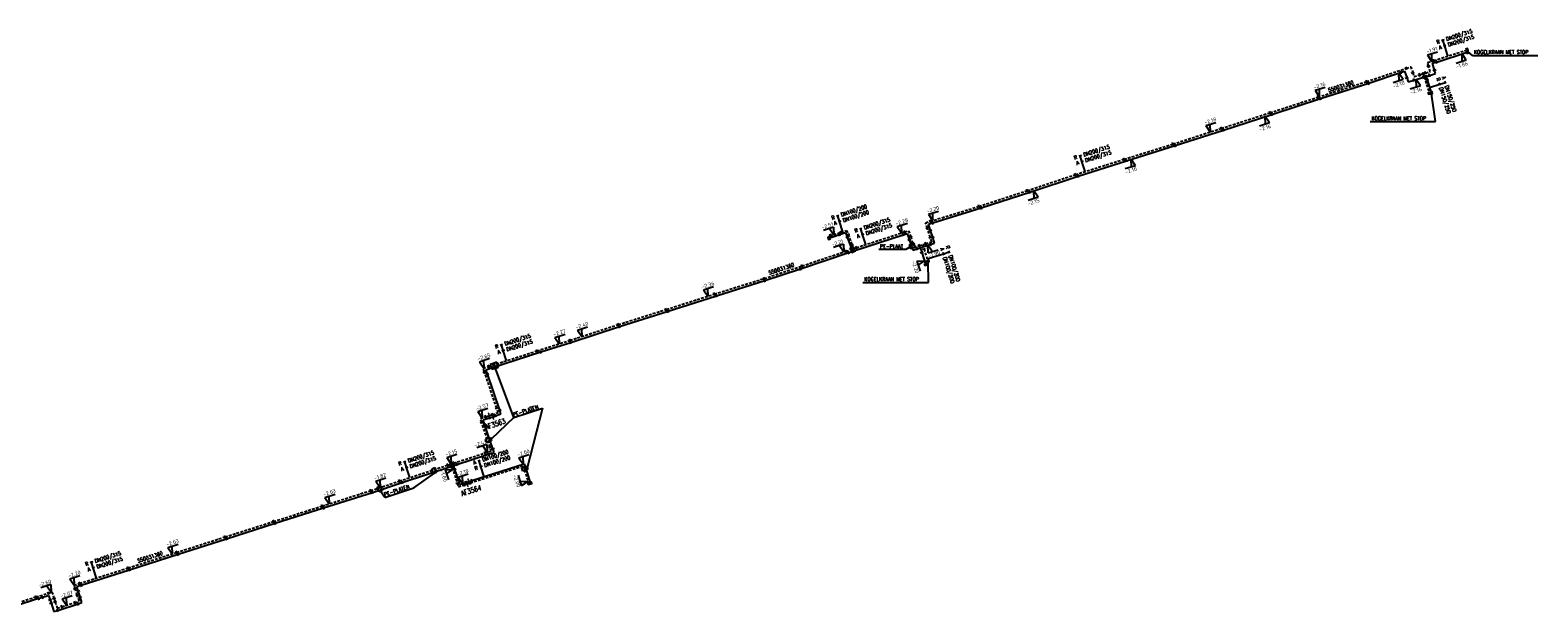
# Model space of a CAD drawing. Header units: millimetres. Extents: x 0 to 118318689, y 0 to 490460760.
# Tile 19 of 117: x 115169315 to 115524711, y 485621328 to 485758483. Entities that reach past the tile are written whole.
import ezdxf
from ezdxf.enums import TextEntityAlignment as Align

# ---------------------------------------------------------------- set-up
doc = ezdxf.new("R2010")
doc.units = ezdxf.units.MM
doc.header["$LTSCALE"] = 200
doc.linetypes.add('HIDDEN2', pattern=[4.7625, 3.175, -1.5875])
doc.layers.get('0').update_dxf_attribs({"color": 8})
for name, color, linetype in [('WT-C-AFSLUITER', 7, 'Continuous'), ('WT-C-mof', 7, 'Continuous'), ('WT-C-tstuk', 7, 'Continuous'), ('WT-I-diam', 7, 'Continuous'), ('WT-I-info', 7, 'Continuous'), ('WT-I-NAP', 7, 'Continuous'), ('WT-L-aanvoer', 6, 'Continuous'), ('WT-L-retour', 6, 'HIDDEN2')]:
    doc.layers.add(name, color=color, linetype=linetype)
doc.styles.add('DIN17', font='ROMANS.SHX', dxfattribs={"width": 0.9})
doc.styles.add('ISOCP', font='ISOCP.SHX')

# ---------------------------------------------------------------- blocks, each defined once
blk = doc.blocks.new('LR-mof')
at = {"color": 0, "linetype": 'ByBlock', "lineweight": -2}
blk.add_line((0, -0.75), (0, 0.75), dxfattribs=at)
blk = doc.blocks.new('nap2')
at = {"color": 0, "linetype": 'Continuous'}
for p, q in [((1, 3.5), (-4, 3.5)), ((-1, 3.5), (0, 0)), ((1, 3.5), (0, 0))]:
    blk.add_line(p, q, dxfattribs=at)
at = {"color": 0, "linetype": 'Continuous', "style": 'ISOCP'}
for tag, p in [('*2', (-4, 1.5)), ('*1', (-1.5, 5))]:
    blk.add_attdef(tag, text='', height=1.8, dxfattribs=at).set_placement(p, align=Align.MIDDLE)
blk = doc.blocks.new('nap1')
at = {"color": 0, "linetype": 'Continuous'}
for p, q in [((-1, 3.5), (0, 0)), ((-1, 3.5), (4, 3.5)), ((1, 3.5), (0, 0))]:
    blk.add_line(p, q, dxfattribs=at)
at = {"color": 0, "linetype": 'Continuous', "style": 'ISOCP'}
for tag, p in [('*1', (1.7, 5)), ('*2', (4, 1.5))]:
    blk.add_attdef(tag, text='', height=1.8, dxfattribs=at).set_placement(p, align=Align.MIDDLE)
blk = doc.blocks.new('LR-DIAB2')
at = {"color": 0, "linetype": 'Continuous', "lineweight": -3}
blk.add_line((0, 5), (0, 7.8), dxfattribs=at)
at = {"color": 0, "lineweight": -3}
blk.add_line((0, 0), (0, 5), dxfattribs=at)
for points in [[(0.61, 7.8), (0, 7.8), (-0.61, 7.8)], [(0.61, 5), (0, 5), (-0.61, 5)]]:
    blk.add_lwpolyline(points, dxfattribs=at)
at = {"color": 1, "lineweight": -3, "style": 'DIN17', "width": 0.9}
for tag, p in [('*1', (-1.61, 7.8)), ('*2', (-1.61, 5.02))]:
    blk.add_attdef(tag, text='', height=1.8, dxfattribs=at).set_placement(p, align=Align.MIDDLE_RIGHT)
for tag, p in [('*11', (1.61, 7.8)), ('*12', (1.61, 5))]:
    blk.add_attdef(tag, text='', height=1.8, dxfattribs=at).set_placement(p, align=Align.MIDDLE_LEFT)
blk = doc.blocks.new('LR-hyp')
at = {"color": 7, "linetype": 'ByBlock', "lineweight": -3, "style": 'DIN17', "width": 0.9}
blk.add_attdef('*1', text='', height=1.8, dxfattribs=at).set_placement((0, 0), align=Align.MIDDLE)
at = {"color": 7, "linetype": 'ByBlock', "lineweight": -2, "style": 'DIN17', "width": 0.9, "flags": 1}
blk.add_attdef('*2', text='', height=1.8, dxfattribs=at).set_placement((0, -5), align=Align.MIDDLE)
blk = doc.blocks.new('LR-smof')
at = {"color": 0, "linetype": 'ByBlock', "lineweight": -2}
blk.add_lwpolyline([(1, 0.5), (0, 0.5), (0, -0.5), (1, -0.5)], dxfattribs=at)
blk = doc.blocks.new('LR-AFS')
at = {"color": 0, "lineweight": -3, "const_width": 0.7}
blk.add_lwpolyline([(0, -1.5), (0, 1.5)], dxfattribs=at)
at = {"color": 7, "linetype": 'ByBlock', "lineweight": -2, "style": 'DIN17', "width": 0.9}
blk.add_attdef('*1', text='', height=2.5, dxfattribs=at).set_placement((0, 5), align=Align.MIDDLE)
at = {"color": 0, "linetype": 'ByBlock', "lineweight": -2, "style": 'DIN17', "width": 0.3, "flags": 1}
for tag, p in [('*2', (2.5, 1.5)), ('OCODE', (-7.5, -2.5)), ('FABR', (-7.5, -7.5)), ('ST', (-7.5, -5)), ('VCODE', (-2.5, -5)), ('NCODE', (-2.5, -2.5)), ('TYPE', (-2.5, -7.5)), ('OPBOUW', (2.5, -7.5)), ('NIVO', (2.5, -5)), ('BC', (2.5, -2.5)), ('BEDIEN', (7.5, -7.5)), ('IMM', (7.5, -5)), ('RK', (7.5, -2.5)), ('BORDL', (-7.5, -15)), ('VERTR', (-7.5, -10)), ('DEKM', (-7.5, -12.5)), ('PDATUM', (-2.5, -12.5)), ('OPBLEN', (-2.5, -10)), ('BORDX', (-2.5, -15)), ('HULPST', (2.5, -10)), ('BORDY', (2.5, -15)), ('OPM', (2.5, -12.5)), ('VERLSP', (7.5, -10)), ('BORDZ', (7.5, -15)), ('BORD', (7.5, -12.5))]:
    blk.add_attdef(tag, text='', height=1.8, dxfattribs=at).set_placement(p, align=Align.MIDDLE)
blk = doc.blocks.new('LR-tsb')
blk.add_circle((0, 0), 0.375)
blk = doc.blocks.new('LR-tso')
blk.add_lwpolyline([(-0.375, -0.375), (0.375, -0.375), (0.375, 0.375), (-0.375, 0.375)], close=True)

msp = doc.modelspace()

# ---------------------------------------------------------------- linework, layer by layer
at = {"layer": 'WT-I-diam'}
msp.add_line((115380763, 485704526), (115382258, 485704999), dxfattribs=at)
at = {"layer": 'WT-I-info'}
for p, q in [((115509281, 485752531), (115508323, 485753390)), ((115509281, 485752531), (115524711, 485752531)), ((115500604, 485736906), (115499662, 485743504)), ((115485174, 485736906), (115500604, 485736906)), ((115369345, 485706830), (115375806, 485706830)), ((115375806, 485706830), (115376564, 485707322)), ((115377670, 485708151), (115376527, 485707788)), ((115376527, 485707788), (115376769, 485707025)), ((115376769, 485707025), (115377913, 485707389)), ((115377913, 485707389), (115377670, 485708151)), ((115381043, 485699004), (115380968, 485703881)), ((115365613, 485699004), (115381043, 485699004)), ((115278541, 485679915), (115277783, 485679658)), ((115278926, 485678778), (115278541, 485679915)), ((115279354, 485680196), (115278597, 485679939)), ((115278597, 485679939), (115278982, 485678802)), ((115279740, 485679059), (115279354, 485680196)), ((115277783, 485679658), (115278168, 485678521)), ((115278168, 485678521), (115278926, 485678778)), ((115283292, 485667131), (115278980, 485678724)), ((115278982, 485678802), (115279740, 485679059)), ((115283292, 485667131), (115290122, 485669388)), ((115290122, 485669388), (115286493, 485655302)), ((115283292, 485667131), (115277948, 485662050)), ((115276683, 485662044), (115277819, 485662429)), ((115277819, 485662429), (115278076, 485661671)), ((115276940, 485661286), (115276683, 485662044)), ((115278076, 485661671), (115276940, 485661286)), ((115263978, 485655070), (115264736, 485655327)), ((115264363, 485653933), (115263978, 485655070)), ((115264736, 485655327), (115265121, 485654190)), ((115285228, 485655295), (115286365, 485655680)), ((115285485, 485654538), (115285228, 485655295)), ((115286365, 485655680), (115286622, 485654923)), ((115259726, 485650572), (115264650, 485653998)), ((115265121, 485654190), (115264363, 485653933)), ((115286622, 485654923), (115285485, 485654538)), ((115251122, 485650741), (115251879, 485650997)), ((115251507, 485649604), (115251122, 485650741)), ((115252265, 485649861), (115251507, 485649604)), ((115251879, 485650997), (115252265, 485649861)), ((115252897, 485648315), (115251947, 485649647)), ((115252897, 485648315), (115259726, 485650572))]:
    msp.add_line(p, q, dxfattribs=at)
at = {"layer": 'WT-L-aanvoer'}
for p, q in [((115499877, 485750662), (115500893, 485750970)), ((115500893, 485750970), (115508323, 485753390)), ((115484848, 485745974), (115492347, 485748498)), ((115492347, 485748498), (115493277, 485748811)), ((115493277, 485748811), (115493791, 485747281)), ((115497742, 485747361), (115499173, 485747791)), ((115498359, 485747546), (115498607, 485746778)), ((115499173, 485747791), (115500610, 485748223)), ((115500352, 485749082), (115499877, 485750662)), ((115500610, 485748223), (115500352, 485749082)), ((115473471, 485742338), (115484848, 485745974)), ((115493791, 485747281), (115494130, 485746275)), ((115494130, 485746275), (115495541, 485746699)), ((115495541, 485746699), (115497742, 485747361)), ((115498607, 485746778), (115499662, 485743504)), ((115462010, 485738612), (115473471, 485742338)), ((115450589, 485734938), (115462010, 485738612)), ((115439240, 485731249), (115450589, 485734938)), ((115427744, 485727688), (115439240, 485731249)), ((115416366, 485724092), (115427744, 485727688)), ((115404973, 485720315), (115416366, 485724092)), ((115393528, 485716567), (115404973, 485720315)), ((115382058, 485713037), (115393528, 485716567)), ((115381053, 485712723), (115382058, 485713037)), ((115381525, 485711275), (115381053, 485712723)), ((115357437, 485709388), (115360086, 485710268)), ((115360086, 485710268), (115361542, 485710753)), ((115361542, 485710753), (115361927, 485709695)), ((115361927, 485709695), (115362835, 485707147)), ((115363707, 485706522), (115375068, 485710226)), ((115375068, 485710226), (115376063, 485710549)), ((115376063, 485710549), (115376539, 485709083)), ((115376539, 485709083), (115376901, 485707971)), ((115382061, 485709633), (115381525, 485711275)), ((115382502, 485708279), (115382061, 485709633)), ((115350883, 485702203), (115362271, 485706037)), ((115362271, 485706037), (115363707, 485706522)), ((115362835, 485707147), (115363127, 485706326)), ((115376901, 485707971), (115377348, 485706598)), ((115377348, 485706598), (115378362, 485706929)), ((115378362, 485706929), (115381605, 485707987)), ((115379132, 485707180), (115379483, 485706089)), ((115379483, 485706089), (115380466, 485703056)), ((115381605, 485707987), (115382502, 485708279)), ((115342457, 485699416), (115350883, 485702203)), ((115331072, 485695858), (115342457, 485699416)), ((115319475, 485692152), (115331072, 485695858)), ((115308201, 485688599), (115319475, 485692152)), ((115296750, 485684866), (115308201, 485688599)), ((115289686, 485682600), (115296750, 485684866)), ((115278262, 485678930), (115289686, 485682600)), ((115276765, 485678430), (115278262, 485678930)), ((115277109, 485677412), (115276765, 485678430)), ((115279993, 485668899), (115277109, 485677412)), ((115276098, 485666568), (115277625, 485667085)), ((115276446, 485665541), (115276098, 485666568)), ((115277625, 485667085), (115278357, 485667334)), ((115278357, 485667334), (115279000, 485667551)), ((115279000, 485667551), (115280301, 485667992)), ((115280301, 485667992), (115279993, 485668899)), ((115278389, 485659791), (115276446, 485665541)), ((115277369, 485658504), (115278669, 485658924)), ((115278669, 485658924), (115278389, 485659791)), ((115257034, 485651840), (115268475, 485655621)), ((115268475, 485655621), (115269908, 485656093)), ((115269083, 485655821), (115269375, 485654910)), ((115269908, 485656093), (115277369, 485658504)), ((115273423, 485652271), (115285788, 485656237)), ((115285788, 485656237), (115286073, 485655349)), ((115286073, 485655349), (115287296, 485651536)), ((115249990, 485649502), (115257034, 485651840)), ((115269375, 485654910), (115270173, 485652424)), ((115270173, 485652424), (115270522, 485651337)), ((115270522, 485651337), (115271994, 485651810)), ((115271994, 485651810), (115272710, 485652041)), ((115272710, 485652041), (115273423, 485652271)), ((115238495, 485645845), (115249990, 485649502)), ((115227064, 485642201), (115238495, 485645845)), ((115215625, 485638572), (115227064, 485642201)), ((115204195, 485634908), (115215625, 485638572)), ((115192770, 485631256), (115204195, 485634908)), ((115181359, 485627603), (115192770, 485631256)), ((115180322, 485627271), (115181359, 485627603)), ((115180646, 485626261), (115180322, 485627271)), ((115171305, 485624456), (115165769, 485622670)), ((115171305, 485624456), (115172259, 485624762)), ((115172259, 485624762), (115173666, 485625212)), ((115173666, 485625212), (115173999, 485624174)), ((115173999, 485624174), (115174239, 485623425)), ((115174239, 485623425), (115174893, 485621383)), ((115175835, 485621685), (115180614, 485623216)), ((115180614, 485623216), (115181527, 485623509)), ((115181098, 485624850), (115180646, 485626261)), ((115181527, 485623509), (115181098, 485624850)), ((115174893, 485621383), (115175835, 485621685))]:
    msp.add_line(p, q, dxfattribs=at)
at = {"layer": 'WT-L-retour'}
for p, q in [((115498695, 485750841), (115500188, 485751291)), ((115500188, 485751291), (115508208, 485753894)), ((115484348, 485746352), (115493730, 485749506)), ((115493730, 485749506), (115494752, 485749850)), ((115494752, 485749850), (115495209, 485748491)), ((115495209, 485748491), (115495528, 485747543)), ((115495528, 485747543), (115496847, 485747946)), ((115496847, 485747946), (115498231, 485748370)), ((115497675, 485748200), (115497918, 485747447)), ((115497918, 485747447), (115499194, 485743491)), ((115498231, 485748370), (115499336, 485748708)), ((115498934, 485750046), (115498695, 485750841)), ((115499336, 485748708), (115498934, 485750046)), ((115472863, 485742683), (115484348, 485746352)), ((115461553, 485739006), (115472863, 485742683)), ((115450092, 485735317), (115461553, 485739006)), ((115438672, 485731609), (115450092, 485735317)), ((115427189, 485728052), (115438672, 485731609)), ((115415721, 485724425), (115427189, 485728052)), ((115404332, 485720647), (115415721, 485724425)), ((115392945, 485716922), (115404332, 485720647)), ((115381492, 485713401), (115392945, 485716922)), ((115380401, 485713059), (115381492, 485713401)), ((115380800, 485711836), (115380401, 485713059)), ((115357826, 485709938), (115360473, 485710817)), ((115360473, 485710817), (115361784, 485711255)), ((115361784, 485711255), (115362122, 485710331)), ((115362122, 485710331), (115363022, 485707814)), ((115364048, 485707181), (115375481, 485710901)), ((115375481, 485710901), (115376393, 485711198)), ((115376393, 485711198), (115376849, 485709797)), ((115376849, 485709797), (115377347, 485708262)), ((115380405, 485708137), (115381853, 485708609)), ((115381526, 485709612), (115380800, 485711836)), ((115381853, 485708609), (115381526, 485709612)), ((115351253, 485702870), (115361608, 485706359)), ((115361608, 485706359), (115364048, 485707181)), ((115363022, 485707814), (115363333, 485706940)), ((115377347, 485708262), (115377678, 485707247)), ((115377678, 485707247), (115378905, 485707648)), ((115378905, 485707648), (115380405, 485708137)), ((115379691, 485707904), (115380005, 485706924)), ((115380005, 485706924), (115380968, 485703881)), ((115342343, 485699919), (115351253, 485702870)), ((115330598, 485696249), (115342343, 485699919)), ((115319319, 485692643), (115330598, 485696249)), ((115307944, 485689058), (115319319, 485692643)), ((115296557, 485685344), (115307944, 485689058)), ((115288806, 485682858), (115296557, 485685344)), ((115277383, 485679183), (115288806, 485682858)), ((115276112, 485678753), (115277383, 485679183)), ((115276397, 485677909), (115276112, 485678753)), ((115279294, 485669357), (115276397, 485677909)), ((115279648, 485668314), (115279294, 485669357)), ((115275445, 485666891), (115276724, 485667324)), ((115275749, 485665991), (115275445, 485666891)), ((115277708, 485660209), (115275749, 485665991)), ((115276724, 485667324), (115277549, 485667604)), ((115277549, 485667604), (115278275, 485667850)), ((115278275, 485667850), (115279648, 485668314)), ((115269179, 485656396), (115276503, 485658766)), ((115276503, 485658766), (115278020, 485659256)), ((115278020, 485659256), (115277708, 485660209)), ((115256316, 485652145), (115267762, 485655928)), ((115267762, 485655928), (115269179, 485656396)), ((115268546, 485656187), (115268805, 485655378)), ((115268805, 485655378), (115269993, 485651674)), ((115273078, 485651740), (115285529, 485655734)), ((115285529, 485655734), (115285838, 485654771)), ((115249581, 485649912), (115256316, 485652145)), ((115269993, 485651674), (115270263, 485650834)), ((115271627, 485651271), (115272321, 485651495)), ((115272321, 485651495), (115273078, 485651740)), ((115285838, 485654771), (115286917, 485651406)), ((115238142, 485646273), (115249581, 485649912)), ((115270263, 485650834), (115271627, 485651271)), ((115226709, 485642629), (115238142, 485646273)), ((115215269, 485638997), (115226709, 485642629)), ((115203842, 485635335), (115215269, 485638997)), ((115192412, 485631682), (115203842, 485635335)), ((115180963, 485628017), (115192412, 485631682)), ((115179674, 485627604), (115180963, 485628017)), ((115179927, 485626816), (115179674, 485627604)), ((115180408, 485625315), (115179927, 485626816)), ((115170693, 485624801), (115165611, 485623160)), ((115170693, 485624801), (115173589, 485625729)), ((115173589, 485625729), (115174458, 485626007)), ((115174458, 485626007), (115174933, 485624527)), ((115174933, 485624527), (115175196, 485623704)), ((115175196, 485623704), (115175685, 485622178)), ((115176778, 485622528), (115179859, 485623515)), ((115179859, 485623515), (115180880, 485623842)), ((115180880, 485623842), (115180408, 485625315)), ((115175685, 485622178), (115176778, 485622528))]:
    msp.add_line(p, q, dxfattribs=at)

# ---------------------------------------------------------------- block references
at = {"layer": 'WT-C-AFSLUITER', "linetype": 'Continuous', "xscale": 500, "yscale": 500, "zscale": 500}
for p, rotation in [((115277549, 485667604), 18.7134), ((115272321, 485651495), 17.9204)]:
    msp.add_blockref('LR-AFS', p, dxfattribs=dict(at, rotation=rotation))
at = {"layer": 'WT-C-AFSLUITER', "linetype": 'Continuous'}
ref = msp.add_blockref('LR-AFS', (115278357, 485667334), dxfattribs=dict(at, xscale=500, yscale=500, zscale=500, rotation=18.7134))
ref.add_attrib('*1', 'AF3563', dxfattribs={"layer": '0', "color": 7, "linetype": 'ByBlock', "lineweight": -2, "height": 1250, "rotation": 18.7134, "style": 'DIN17', "width": 0.65}).set_placement((115278949, 485665605), align=Align.MIDDLE)
ref = msp.add_blockref('LR-AFS', (115272710, 485652041), dxfattribs=dict(at, xscale=500, yscale=500, zscale=500, rotation=17.9204))
ref.add_attrib('*1', 'AF3564', dxfattribs={"layer": '0', "color": 7, "linetype": 'ByBlock', "lineweight": -2, "height": 1250, "rotation": 17.9204, "style": 'DIN17', "width": 0.65}).set_placement((115273246, 485649937), align=Align.MIDDLE)
at = {"layer": 'WT-C-mof', "linetype": 'Continuous', "xscale": 500, "yscale": 500, "zscale": 500}
for name, p, rotation in [('LR-mof', (115500188, 485751291), 16.6913), ('LR-mof', (115500893, 485750970), 18.0402), ('LR-smof', (115508208, 485753894), 198.0402), ('LR-smof', (115508323, 485753390), 198.0402), ('LR-mof', (115492347, 485748498), 18.5996), ('LR-mof', (115493730, 485749506), 18.5996), ('LR-mof', (115495209, 485748491), 288.5996), ('LR-mof', (115496847, 485747946), 17.0173), ('LR-mof', (115497918, 485747447), 287.8712), ('LR-mof', (115497742, 485747361), 16.7357), ('LR-mof', (115498231, 485748370), 17.0173), ('LR-mof', (115498934, 485750046), 286.7357), ('LR-mof', (115499173, 485747791), 16.7357), ('LR-mof', (115500352, 485749082), 286.7357), ('LR-mof', (115484348, 485746352), 17.71), ('LR-mof', (115484848, 485745974), 18.5996), ('LR-mof', (115493791, 485747281), 288.5996), ('LR-mof', (115495541, 485746699), 16.7357), ('LR-mof', (115498607, 485746778), 287.8712), ('LR-smof', (115499194, 485743491), 107.8712), ('LR-smof', (115499662, 485743504), 107.8712), ('LR-mof', (115472863, 485742683), 18.0163), ('LR-mof', (115473471, 485742338), 17.71), ('LR-mof', (115461553, 485739006), 17.83), ('LR-mof', (115462010, 485738612), 18.0163), ('LR-mof', (115450092, 485735317), 18.0112), ('LR-mof', (115450589, 485734938), 17.83), ('LR-mof', (115438672, 485731609), 17.208), ('LR-mof', (115439240, 485731249), 18.0112), ('LR-mof', (115427189, 485728052), 17.208), ('LR-mof', (115427744, 485727688), 17.1959), ('LR-mof', (115415721, 485724425), 18.3567), ('LR-mof', (115416366, 485724092), 17.5383), ('LR-mof', (115404332, 485720647), 18.1292), ('LR-mof', (115404973, 485720315), 18.3567), ('LR-mof', (115392945, 485716922), 17.0878), ('LR-mof', (115393528, 485716567), 18.1292), ('LR-mof', (115380800, 485711836), 288.0645), ('LR-mof', (115381492, 485713401), 17.3766), ('LR-mof', (115382058, 485713037), 17.0878), ('LR-smof', (115357437, 485709388), 18.3716), ('LR-smof', (115357826, 485709938), 18.3716), ('LR-mof', (115360086, 485710268), 18.3716), ('LR-mof', (115360473, 485710817), 18.4573), ('LR-mof', (115361927, 485709695), 289.6095), ('LR-mof', (115362122, 485710331), 290.1382), ('LR-mof', (115375068, 485710226), 18.0289), ('LR-mof', (115375481, 485710901), 18.0028), ('LR-mof', (115376539, 485709083), 288.0028), ('LR-mof', (115376849, 485709797), 288.0028), ('LR-mof', (115377347, 485708262), 288.0028), ('LR-mof', (115380405, 485708137), 18.0645), ('LR-mof', (115381525, 485711275), 288.0645), ('LR-mof', (115381526, 485709612), 288.0645), ('LR-mof', (115381605, 485707987), 18.0645), ('LR-mof', (115382061, 485709633), 288.0645), ('LR-mof', (115361608, 485706359), 18.6186), ('LR-mof', (115362271, 485706037), 18.6186), ('LR-mof', (115362835, 485707147), 289.6095), ('LR-mof', (115363022, 485707814), 289.6095), ('LR-mof', (115363707, 485706522), 18.0554), ('LR-mof', (115364048, 485707181), 18.028), ('LR-mof', (115376901, 485707971), 288.0645), ('LR-mof', (115378362, 485706929), 18.0645), ('LR-mof', (115378905, 485707648), 18.0645), ('LR-mof', (115379483, 485706089), 287.9637), ('LR-mof', (115380005, 485706924), 287.749), ('LR-mof', (115350883, 485702203), 18.3168), ('LR-mof', (115351253, 485702870), 18.6186), ('LR-smof', (115380466, 485703056), 107.5383), ('LR-smof', (115380968, 485703881), 107.5383), ('LR-mof', (115342343, 485699919), 18.3168), ('LR-mof', (115342457, 485699416), 17.3464), ('LR-mof', (115330598, 485696249), 17.7281), ('LR-mof', (115331072, 485695858), 17.3464), ('LR-mof', (115319173, 485692597), 17.4922), ('LR-mof', (115319642, 485692206), 17.7281), ('LR-mof', (115307944, 485689058), 18.086), ('LR-mof', (115308201, 485688599), 17.4922), ('LR-mof', (115296557, 485685344), 18.0604), ('LR-mof', (115296750, 485684866), 18.0612), ('LR-mof', (115288806, 485682858), 17.8121), ('LR-mof', (115289686, 485682600), 17.7841), ('LR-mof', (115276397, 485677909), 288.7134), ('LR-mof', (115277109, 485677412), 288.7134), ('LR-mof', (115277383, 485679183), 18.7134), ('LR-mof', (115278262, 485678930), 17.8121), ('LR-mof', (115279294, 485669357), 288.7134), ('LR-mof', (115275749, 485665991), 288.7134), ('LR-mof', (115276724, 485667324), 18.7134), ('LR-mof', (115277625, 485667085), 18.7134), ('LR-mof', (115278275, 485667850), 18.7134), ('LR-mof', (115279000, 485667551), 18.7134), ('LR-mof', (115279993, 485668899), 288.7134), ('LR-mof', (115276446, 485665541), 288.7134), ('LR-mof', (115276503, 485658766), 17.914), ('LR-mof', (115277369, 485658504), 17.914), ('LR-mof', (115277708, 485660209), 288.7134), ('LR-mof', (115278389, 485659791), 287.914), ('LR-mof', (115267762, 485655928), 18.2845), ('LR-mof', (115268475, 485655621), 18.2845), ('LR-mof', (115268805, 485655378), 287.7841), ('LR-mof', (115269375, 485654910), 287.7841), ('LR-mof', (115269179, 485656396), 18.2845), ('LR-mof', (115269908, 485656093), 17.914), ('LR-mof', (115286073, 485655349), 287.7841), ('LR-mof', (115256316, 485652145), 18.3604), ('LR-mof', (115257034, 485651840), 18.2845), ('LR-mof', (115269993, 485651674), 287.7841), ('LR-mof', (115270173, 485652424), 287.7841), ('LR-mof', (115271627, 485651271), 17.7841), ('LR-mof', (115271994, 485651810), 17.9204), ('LR-mof', (115273078, 485651740), 17.9204), ('LR-mof', (115273423, 485652271), 17.7841), ('LR-mof', (115285838, 485654771), 287.7841), ('LR-smof', (115286917, 485651406), 107.7841), ('LR-smof', (115287296, 485651536), 107.7841), ('LR-mof', (115249581, 485649912), 18.3415), ('LR-mof', (115249990, 485649502), 18.3644), ('LR-mof', (115238142, 485646273), 17.682), ('LR-mof', (115238495, 485645845), 17.6484), ('LR-mof', (115226709, 485642629), 17.6106), ('LR-mof', (115227064, 485642201), 17.682), ('LR-mof', (115215269, 485638997), 17.7692), ('LR-mof', (115215625, 485638572), 17.6027), ('LR-mof', (115203842, 485635335), 17.722), ('LR-mof', (115204195, 485634908), 17.7742), ('LR-mof', (115192412, 485631682), 17.7525), ('LR-mof', (115192770, 485631256), 17.722), ('LR-mof', (115179927, 485626816), 287.7693), ('LR-mof', (115180963, 485628017), 17.7693), ('LR-mof', (115181359, 485627603), 17.7525), ('LR-mof', (115170693, 485624801), 17.7693), ('LR-mof', (115171305, 485624456), 17.7693), ('LR-mof', (115172259, 485624762), 17.7693), ('LR-mof', (115173589, 485625729), 17.7693), ('LR-mof', (115173999, 485624174), 287.7693), ('LR-mof', (115174239, 485623425), 287.7693), ('LR-mof', (115174933, 485624527), 287.7693), ('LR-mof', (115175196, 485623704), 287.7693), ('LR-mof', (115179859, 485623515), 17.7693), ('LR-mof', (115180408, 485625315), 287.7693), ('LR-mof', (115180646, 485626261), 287.7693), ('LR-mof', (115180614, 485623216), 17.7693), ('LR-mof', (115181098, 485624850), 287.7693), ('LR-mof', (115175835, 485621685), 17.7693), ('LR-mof', (115176778, 485622528), 17.7693)]:
    msp.add_blockref(name, p, dxfattribs=dict(at, rotation=rotation))
at = {"layer": 'WT-C-tstuk', "linetype": 'Continuous', "xscale": 500, "yscale": 500, "zscale": 500}
for name, p, rotation in [('LR-tsb', (115497675, 485748200), 287.8712), ('LR-tsb', (115498359, 485747546), 287.8712), ('LR-tso', (115363127, 485706326), 109.6095), ('LR-tso', (115363333, 485706940), 109.6095), ('LR-tsb', (115268546, 485656187), 287.7841), ('LR-tsb', (115269083, 485655821), 287.7841)]:
    msp.add_blockref(name, p, dxfattribs=dict(at, rotation=rotation))
at = {"layer": 'WT-I-diam', "linetype": 'Continuous'}
for p, xscale, yscale, zscale, rotation, values in [((115503530, 485752376), 500, 500, 500, 17.98039633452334, {'*1': 'R', '*11': 'DN200/315', '*2': 'A', '*12': 'DN200/315'}), ((115499192, 485744964), 500, 500, 500, 287.8711850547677, {'*1': 'A', '*11': 'DN150/250', '*2': 'R', '*12': 'DN150/250'}), ((115417991, 485725143), 500, 500, 500, 17.55096438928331, {'*1': 'R', '*11': 'DN200/315', '*2': 'A', '*12': 'DN200/315'}), ((115360919, 485710966), 500, 500, 500, 18.50048920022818, {'*1': 'R', '*11': 'DN100/200', '*2': 'A', '*12': 'DN100/200'}), ((115366305, 485707915), 500, 500, 500, 18.02801695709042, {'*1': 'R', '*11': 'DN200/315', '*2': 'A', '*12': 'DN200/315'}), ((115382258, 485704999), 499.9999999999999, 499.9999999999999, 499.9999999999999, 287.5494240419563, {'*1': 'R', '*11': 'DN100/200', '*2': 'A', '*12': 'DN100/200'}), ((115281588, 485680536), 500, 500, 500, 17.83266468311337, {'*1': 'R', '*11': 'DN200/315', '*2': 'A', '*12': 'DN200/315'}), ((115258823, 485652974), 500, 500, 500, 18.28624233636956, {'*1': 'R', '*11': 'DN200/315', '*2': 'A', '*12': 'DN200/315'}), ((115276315, 485653199), 500, 500, 500, 17.78412290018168, {'*1': 'A', '*11': 'DN100/200', '*2': 'R', '*12': 'DN100/200'}), ((115184960, 485629297), 500, 500, 500, 17.75266579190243, {'*1': 'R', '*11': 'DN200/315', '*2': 'A', '*12': 'DN200/315'})]:
    msp.add_blockref('LR-DIAB2', p, dxfattribs=dict(at, xscale=xscale, yscale=yscale, zscale=zscale, rotation=rotation)).add_auto_attribs(values)
at = {"layer": 'WT-I-info', "linetype": 'Continuous'}
ref = msp.add_blockref('LR-hyp', (115478258, 485745226), dxfattribs=dict(at, xscale=500, yscale=500, zscale=500, rotation=17.71))
ref.add_attrib('*1', '550031360', dxfattribs={"layer": '0', "color": 0, "linetype": 'ByBlock', "lineweight": -3, "height": 900, "rotation": 17.71, "style": 'DIN17', "width": 0.9}).set_placement((115478258, 485745226), align=Align.MIDDLE)
ref = msp.add_blockref('LR-hyp', (115346389, 485702224), dxfattribs=dict(at, xscale=500.0000000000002, yscale=500.0000000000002, zscale=500.0000000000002, rotation=17.3524))
ref.add_attrib('*1', '550031360', dxfattribs={"layer": '0', "color": 0, "linetype": 'ByBlock', "lineweight": -3, "height": 900, "rotation": 18.32641, "style": 'DIN17', "width": 0.9}).set_placement((115346389, 485702224), align=Align.MIDDLE)
ref = msp.add_blockref('LR-hyp', (115197554, 485634258), dxfattribs=dict(at, xscale=500, yscale=500, zscale=500, rotation=17.7223))
ref.add_attrib('*1', '550031360', dxfattribs={"layer": '0', "color": 0, "linetype": 'ByBlock', "lineweight": -3, "height": 900, "rotation": 17.7223, "style": 'DIN17', "width": 0.9}).set_placement((115197554, 485634258), align=Align.MIDDLE)
at = {"layer": 'WT-I-NAP', "linetype": 'Continuous'}
ref = msp.add_blockref('nap1', (115499647, 485751128), dxfattribs=dict(at, xscale=500, yscale=500, zscale=500, rotation=16.75889177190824))
ref.add_attrib('*1', '-1.91', dxfattribs={"layer": '0', "color": 1, "linetype": 'Continuous', "height": 900, "rotation": 16.75889, "style": 'ISOCP'}).set_placement((115499741, 485753767), align=Align.MIDDLE)
ref = msp.add_blockref('nap1', (115506835, 485752905), dxfattribs=dict(at, xscale=500, yscale=500, zscale=500, rotation=198.0401862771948))
ref.add_attrib('*1', '-1.86', dxfattribs={"layer": '0', "color": 1, "linetype": 'Continuous', "height": 900, "rotation": 18.04019, "style": 'ISOCP'}).set_placement((115506801, 485750265), align=Align.MIDDLE)
ref = msp.add_blockref('nap1', (115491923, 485748355), dxfattribs=dict(at, xscale=500, yscale=500, zscale=500, rotation=198.5995725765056))
ref.add_attrib('*1', '-2.18', dxfattribs={"layer": '0', "color": 1, "linetype": 'Continuous', "height": 900, "rotation": 18.59957, "style": 'ISOCP'}).set_placement((115491914, 485745714), align=Align.MIDDLE)
ref = msp.add_blockref('nap1', (115473200, 485742791), dxfattribs=dict(at, xscale=500, yscale=500, zscale=500, rotation=17.71876848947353))
ref.add_attrib('*1', '-2.16', dxfattribs={"layer": '0', "color": 1, "linetype": 'Continuous', "height": 900, "rotation": 17.71877, "style": 'ISOCP'}).set_placement((115473250, 485745431), align=Align.MIDDLE)
ref = msp.add_blockref('nap1', (115496057, 485746854), dxfattribs=dict(at, xscale=500, yscale=500, zscale=500, rotation=196.7356646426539))
ref.add_attrib('*1', '-2.16', dxfattribs={"layer": '0', "color": 1, "linetype": 'Continuous', "height": 900, "rotation": 16.73566, "style": 'ISOCP'}).set_placement((115495963, 485744215), align=Align.MIDDLE)
ref = msp.add_blockref('nap1', (115447460, 485734463), dxfattribs=dict(at, xscale=500, yscale=500, zscale=500, rotation=17.98895214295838))
ref.add_attrib('*1', '-2.18', dxfattribs={"layer": '0', "color": 1, "linetype": 'Continuous', "height": 900, "rotation": 17.98895, "style": 'ISOCP'}).set_placement((115447497, 485737103), align=Align.MIDDLE)
ref = msp.add_blockref('nap1', (115460461, 485738114), dxfattribs=dict(at, xscale=500, yscale=500, zscale=500, rotation=197.8323735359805))
ref.add_attrib('*1', '-2.16', dxfattribs={"layer": '0', "color": 1, "linetype": 'Continuous', "height": 900, "rotation": 17.83237, "style": 'ISOCP'}).set_placement((115460417, 485735473), align=Align.MIDDLE)
ref = msp.add_blockref('nap1', (115428864, 485728035), dxfattribs=dict(at, xscale=500, yscale=500, zscale=500, rotation=197.2107288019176))
ref.add_attrib('*1', '-2.10', dxfattribs={"layer": '0', "color": 1, "linetype": 'Continuous', "height": 900, "rotation": 17.21073, "style": 'ISOCP'}).set_placement((115428792, 485725395), align=Align.MIDDLE)
ref = msp.add_blockref('nap1', (115405877, 485720615), dxfattribs=dict(at, xscale=500, yscale=500, zscale=500, rotation=198.339548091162))
ref.add_attrib('*1', '-2.15', dxfattribs={"layer": '0', "color": 1, "linetype": 'Continuous', "height": 900, "rotation": 18.33955, "style": 'ISOCP'}).set_placement((115405857, 485717975), align=Align.MIDDLE)
ref = msp.add_blockref('nap1', (115382034, 485713567), dxfattribs=dict(at, xscale=500, yscale=500, zscale=500, rotation=17.09331236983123))
ref.add_attrib('*1', '-2.20', dxfattribs={"layer": '0', "color": 1, "linetype": 'Continuous', "height": 900, "rotation": 17.09331, "style": 'ISOCP'}).set_placement((115382112, 485716207), align=Align.MIDDLE)
ref = msp.add_blockref('nap2', (115358741, 485710242), dxfattribs=dict(at, xscale=500, yscale=500, zscale=500, rotation=18.35863103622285))
ref.add_attrib('*1', '-2.51', dxfattribs={"layer": '0', "color": 1, "linetype": 'Continuous', "height": 900, "rotation": 18.35863, "style": 'ISOCP'}).set_placement((115357242, 485712379), align=Align.MIDDLE)
ref = msp.add_blockref('nap1', (115374736, 485710659), dxfattribs=dict(at, xscale=500, yscale=500, zscale=500, rotation=18.02829843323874))
ref.add_attrib('*1', '-2.28', dxfattribs={"layer": '0', "color": 1, "linetype": 'Continuous', "height": 900, "rotation": 18.0283, "style": 'ISOCP'}).set_placement((115374771, 485713299), align=Align.MIDDLE)
ref = msp.add_blockref('nap2', (115361115, 485706192), dxfattribs=dict(at, xscale=500, yscale=500, zscale=500, rotation=18.61864044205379))
ref.add_attrib('*1', '-2.21', dxfattribs={"layer": '0', "color": 1, "linetype": 'Continuous', "height": 900, "rotation": 18.61864, "style": 'ISOCP'}).set_placement((115359606, 485708322), align=Align.MIDDLE)
ref = msp.add_blockref('nap2', (115380930, 485707766), dxfattribs=dict(at, xscale=500, yscale=500, zscale=500, rotation=198.0644948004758))
ref.add_attrib('*1', '-1.90', dxfattribs={"layer": '0', "color": 1, "linetype": 'Continuous', "height": 900, "rotation": 18.06449, "style": 'ISOCP'}).set_placement((115382418, 485705622), align=Align.MIDDLE)
ref = msp.add_blockref('nap2', (115380127, 485704101), dxfattribs=dict(at, xscale=500, yscale=500, zscale=500, rotation=107.9637482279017))
ref.add_attrib('*1', '-2.20', dxfattribs={"layer": '0', "color": 1, "linetype": 'Continuous', "height": 900, "rotation": 287.96375, "style": 'ISOCP'}).set_placement((115377980, 485702617), align=Align.MIDDLE)
ref = msp.add_blockref('nap1', (115329048, 485695753), dxfattribs=dict(at, xscale=500, yscale=500, zscale=500, rotation=17.72811209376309))
ref.add_attrib('*1', '-2.36', dxfattribs={"layer": '0', "color": 1, "linetype": 'Continuous', "height": 900, "rotation": 17.72811, "style": 'ISOCP'}).set_placement((115329096, 485698393), align=Align.MIDDLE)
ref = msp.add_blockref('nap1', (115294033, 485684535), dxfattribs=dict(at, xscale=500, yscale=500, zscale=500, rotation=17.78524613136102))
ref.add_attrib('*1', '-2.27', dxfattribs={"layer": '0', "color": 1, "linetype": 'Continuous', "height": 900, "rotation": 17.78525, "style": 'ISOCP'}).set_placement((115294079, 485687175), align=Align.MIDDLE)
ref = msp.add_blockref('nap1', (115299341, 485686252), dxfattribs=dict(at, xscale=500, yscale=500, zscale=500, rotation=18.06025721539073))
ref.add_attrib('*1', '-2.40', dxfattribs={"layer": '0', "color": 1, "linetype": 'Continuous', "height": 900, "rotation": 18.06026, "style": 'ISOCP'}).set_placement((115299374, 485688893), align=Align.MIDDLE)
ref = msp.add_blockref('nap1', (115276292, 485678814), dxfattribs=dict(at, xscale=500, yscale=500, zscale=500, rotation=18.71341411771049))
ref.add_attrib('*1', '-2.65', dxfattribs={"layer": '0', "color": 1, "linetype": 'Continuous', "height": 900, "rotation": 18.71341, "style": 'ISOCP'}).set_placement((115276296, 485681455), align=Align.MIDDLE)
ref = msp.add_blockref('nap1', (115275858, 485667031), dxfattribs=dict(at, xscale=500, yscale=500, zscale=500, rotation=18.71341412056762))
ref.add_attrib('*1', '-2.57', dxfattribs={"layer": '0', "color": 1, "linetype": 'Continuous', "height": 900, "rotation": 18.71341, "style": 'ISOCP'}).set_placement((115275861, 485669671), align=Align.MIDDLE)
ref = msp.add_blockref('nap1', (115268546, 485656187), dxfattribs=dict(at, xscale=500, yscale=500, zscale=500, rotation=18.28447140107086))
ref.add_attrib('*1', '-2.15', dxfattribs={"layer": '0', "color": 1, "linetype": 'Continuous', "height": 900, "rotation": 18.28447, "style": 'ISOCP'}).set_placement((115268569, 485658827), align=Align.MIDDLE)
ref = msp.add_blockref('nap2', (115277011, 485658930), dxfattribs=dict(at, xscale=500.0000000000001, yscale=500.0000000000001, zscale=500.0000000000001, rotation=17.91398962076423))
ref.add_attrib('*1', '-2.49', dxfattribs={"layer": '0', "color": 1, "linetype": 'Continuous', "height": 900, "rotation": 17.91399, "style": 'ISOCP'}).set_placement((115275528, 485661078), align=Align.MIDDLE)
ref = msp.add_blockref('nap1', (115285520, 485656152), dxfattribs=dict(at, xscale=500, yscale=500, zscale=500, rotation=17.7841228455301))
ref.add_attrib('*1', '-2.00', dxfattribs={"layer": '0', "color": 1, "linetype": 'Continuous', "height": 900, "rotation": 17.78412, "style": 'ISOCP'}).set_placement((115285567, 485658792), align=Align.MIDDLE)
ref = msp.add_blockref('nap2', (115268960, 485654896), dxfattribs=dict(at, xscale=500, yscale=500, zscale=500, rotation=107.7841229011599))
ref.add_attrib('*1', '-1.80', dxfattribs={"layer": '0', "color": 1, "linetype": 'Continuous', "height": 900, "rotation": 287.78412, "style": 'ISOCP'}).set_placement((115266808, 485653419), align=Align.MIDDLE)
ref = msp.add_blockref('nap1', (115271218, 485651561), dxfattribs=dict(at, xscale=500, yscale=500, zscale=500, rotation=17.80589871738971))
ref.add_attrib('*1', '-2.10', dxfattribs={"layer": '0', "color": 1, "linetype": 'Continuous', "height": 900, "rotation": 17.8059, "style": 'ISOCP'}).set_placement((115271263, 485654201), align=Align.MIDDLE)
ref = msp.add_blockref('nap1', (115251786, 485650644), dxfattribs=dict(at, xscale=500, yscale=500, zscale=500, rotation=18.34154307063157))
ref.add_attrib('*1', '-1.82', dxfattribs={"layer": '0', "color": 1, "linetype": 'Continuous', "height": 900, "rotation": 18.34154, "style": 'ISOCP'}).set_placement((115251807, 485653284), align=Align.MIDDLE)
ref = msp.add_blockref('nap1', (115286678, 485652151), dxfattribs=dict(at, xscale=500, yscale=500, zscale=500, rotation=107.784122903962))
ref.add_attrib('*1', '-2.00', dxfattribs={"layer": '0', "color": 1, "linetype": 'Continuous', "height": 900, "rotation": 287.78412, "style": 'ISOCP'}).set_placement((115284038, 485652198), align=Align.MIDDLE)
ref = msp.add_blockref('nap1', (115239800, 485646801), dxfattribs=dict(at, xscale=500, yscale=500, zscale=500, rotation=17.64843510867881))
ref.add_attrib('*1', '-2.03', dxfattribs={"layer": '0', "color": 1, "linetype": 'Continuous', "height": 900, "rotation": 17.64844, "style": 'ISOCP'}).set_placement((115239852, 485649441), align=Align.MIDDLE)
ref = msp.add_blockref('nap1', (115202801, 485635002), dxfattribs=dict(at, xscale=500, yscale=500, zscale=500, rotation=17.72202007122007))
ref.add_attrib('*1', '-2.03', dxfattribs={"layer": '0', "color": 1, "linetype": 'Continuous', "height": 900, "rotation": 17.72202, "style": 'ISOCP'}).set_placement((115202850, 485637643), align=Align.MIDDLE)
ref = msp.add_blockref('nap1', (115179674, 485627604), dxfattribs=dict(at, xscale=500, yscale=500, zscale=500, rotation=17.76934167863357))
ref.add_attrib('*1', '-2.20', dxfattribs={"layer": '0', "color": 1, "linetype": 'Continuous', "height": 900, "rotation": 17.76934, "style": 'ISOCP'}).set_placement((115179721, 485630244), align=Align.MIDDLE)
ref = msp.add_blockref('nap2', (115174268, 485625946), dxfattribs=dict(at, xscale=500, yscale=500, zscale=500, rotation=17.76934170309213))
ref.add_attrib('*1', '-2.60', dxfattribs={"layer": '0', "color": 1, "linetype": 'Continuous', "height": 900, "rotation": 17.76934, "style": 'ISOCP'}).set_placement((115172791, 485628098), align=Align.MIDDLE)
ref = msp.add_blockref('nap1', (115177844, 485622870), dxfattribs=dict(at, xscale=500, yscale=500, zscale=500, rotation=17.76934166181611))
ref.add_attrib('*1', '-2.07', dxfattribs={"layer": '0', "color": 1, "linetype": 'Continuous', "height": 900, "rotation": 17.76934, "style": 'ISOCP'}).set_placement((115177891, 485625510), align=Align.MIDDLE)

# ---------------------------------------------------------------- texts
at = {"layer": 'WT-I-info', "style": 'DIN17', "width": 0.9}
for s, p in [('KOGELKRAAN MET STOP', (115509615, 485752859)), ('KOGELKRAAN MET STOP', (115485508, 485737234)), ('PE-PLAAT', (115369644, 485707058)), ('KOGELKRAAN MET STOP', (115365947, 485699333))]:
    msp.add_text(s, height=900, dxfattribs=at).set_placement(p)
for p in [(115283286, 485667366), (115252891, 485648551)]:
    msp.add_text('PE-PLATEN', height=900, rotation=18.28624, dxfattribs=at).set_placement(p)

doc.saveas('drawing.dxf')
